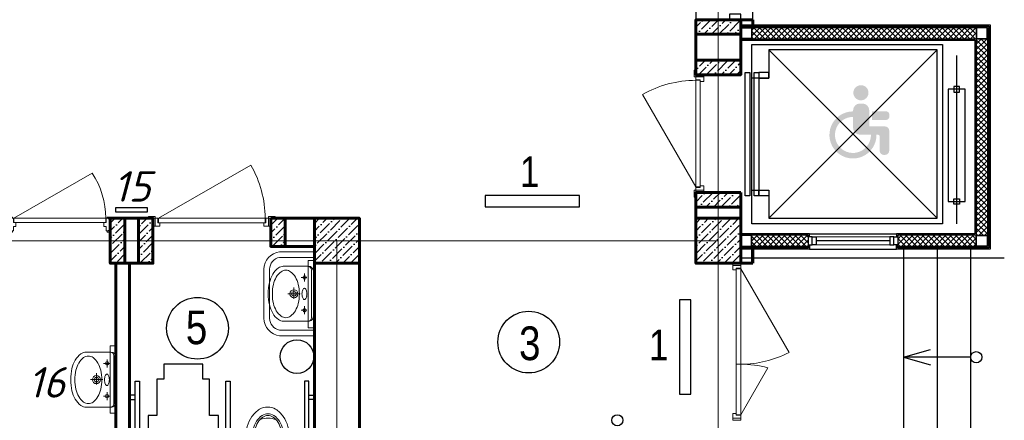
# Model space of a CAD drawing. Header units: millimetres. Extents: x -257011 to 237647566, y 2784933 to 6706507.
# Tile 200 of 256: x 9666636 to 9675414, y 5146549 to 5150119. Entities that reach past the tile are written whole.
import ezdxf

# ---------------------------------------------------------------- set-up
doc = ezdxf.new("R2010")
doc.units = ezdxf.units.MM
doc.header["$LTSCALE"] = 1000
doc.linetypes.add('ACAD_ISO10W100', pattern=[18, 12, -3, 0, -3])
doc.linetypes.add('штриховая', pattern=[0.75, 0.5, -0.25])
for name, color, linetype, lineweight in [('Doors', 86, 'Continuous', 13), ('expl', 234, 'Continuous', 13), ('инвалиды', 250, 'Continuous', 40), ('Калонны', 20, 'Continuous', 25), ('Метал', 157, 'Continuous', 30), ('Окна', 170, 'Continuous', 13), ('Размеры', 251, 'Continuous', 18), ('сантехника', 252, 'Continuous', 0)]:
    doc.layers.add(name, color=color, linetype=linetype, lineweight=lineweight)
doc.styles.get("Standard").update_dxf_attribs({"font": 'ARIALN.TTF'})
doc.linetypes.add('FENCELINE1', pattern='A,6.35,-2.54,[133,ltypeshp.shx,S=2.54,R=0,X=-2.54,Y=0],-2.54,25.4', length=36.83)

# ---------------------------------------------------------------- blocks, each defined once
blk = doc.blocks.new('iliuuiluilu')
at = {"layer": 'Doors'}
for p, q in [((1378587, 1631819.3), (1378345.3, 1631400.5)), ((1378587, 1630519.3), (1378156, 1631265.9))]:
    blk.add_line(p, q, dxfattribs=at)
for points in [[(1378657, 1631869.3), (1378657, 1631849.3), (1378587, 1631849.3), (1378587, 1631869.3)], [(1378627, 1631809.3), (1378657, 1631809.3), (1378657, 1631849.3), (1378587, 1631849.3), (1378587, 1631824.3), (1378627, 1631824.3)], [(1378627, 1631369.3), (1378627, 1631819.3), (1378587, 1631819.3), (1378587, 1631369.3)], [(1378627, 1631369.3), (1378627, 1630519.3), (1378587, 1630519.3), (1378587, 1631369.3)], [(1378627, 1630529.3), (1378657, 1630529.3), (1378657, 1630489.3), (1378587, 1630489.3), (1378587, 1630514.3), (1378627, 1630514.3)], [(1378657, 1630469.3), (1378657, 1630489.3), (1378587, 1630489.3), (1378587, 1630469.3)]]:
    blk.add_lwpolyline(points, close=True, dxfattribs=at)
for centre, start, end in [((1378587, 1632319.3), 255.25752, 270), ((1378587, 1630419.3), 90, 116.98304)]:
    blk.add_arc(centre, 950, start, end, dxfattribs=at)
blk = doc.blocks.new('Раковина')
at = {"layer": 'сантехника'}
for p, q in [((-272.7, -142), (-272.7, 108.5)), ((272.7, 108.5), (272.7, -142)), ((49.5, 1.4), (-63, 1.4)), ((0, -61.3), (0, 61.3)), ((-161, -127), (-161, -69.9)), ((164.1, -127), (164.1, -69.9)), ((-239.8, -172), (0, -172)), ((0, -192), (-222.7, -192)), ((-121.4, -104.1), (-200.6, -104.1)), ((239.8, -172), (0, -172)), ((222.7, -192), (0, -192)), ((203.6, -104.1), (124.5, -104.1))]:
    blk.add_line(p, q, dxfattribs=at)
for centre, radius in [((0, 1.4), 39.9), ((0, 1.4), 22.4), ((-161, -104.1), 17.1), ((164.1, -104.1), 17.1)]:
    blk.add_circle(centre, radius, dxfattribs=at)
for centre, radius, start, end in [((-95.9, 39.7), 197.4, 119.66302, 143.97221), ((-39.1, -60), 312.1, 103.2739, 119.66302), ((-30.9, -59.3), 270.9, 103.2739, 119.66302), ((-1.8, -218.2), 474.6, 90, 103.2739), ((1.5, -196.6), 412, 90, 103.2739), ((-1.8, -218.2), 474.6, 89.78551, 90), ((1.8, -218.2), 474.6, 90, 90.21449), ((1.5, -196.6), 412, 76.7261, 90), ((1.8, -218.2), 474.6, 76.7261, 90), ((33.9, -59.3), 270.9, 60.33698, 76.7261), ((39.1, -60), 312.1, 60.33698, 76.7261), ((95.9, 39.7), 197.4, 36.02779, 60.33698), ((-181.5, 102), 91.5, 143.97221, 180), ((-181.5, 102), 91.5, 180, 184.11956), ((-154.5, 81.3), 79.4, 143.97221, 180), ((-80.1, 27.3), 171.3, 119.66302, 143.97221), ((83.2, 27.3), 171.3, 36.02779, 60.33698), ((157.6, 81.3), 79.4, 0, 36.02779), ((181.5, 102), 91.5, 0, 36.02779), ((181.5, 102), 91.5, 355.88044, 0), ((-154.5, 81.3), 79.4, 180, 216.02779), ((-80.1, 135.4), 171.3, 216.02779, 240.33698), ((83.2, 135.4), 171.3, 299.66302, 323.97221), ((157.6, 81.3), 79.4, 323.97221, 0), ((-30.9, 221.9), 270.9, 240.33698, 256.7261), ((1.5, 359.2), 412, 256.7261, 270), ((-43.2, -102.7), 11.5, 136.14298, 180), ((-22.1, -123.1), 40.8, 113.31982, 136.14298), ((-7.8, -156), 76.8, 100.12395, 113.31982), ((1.5, -208.6), 130.2, 90, 100.12395), ((1.5, 359.2), 412, 270, 283.2739), ((1.5, -208.6), 130.2, 79.87605, 90), ((10.9, -156), 76.8, 66.68018, 79.87605), ((25.2, -123.1), 40.8, 43.85702, 66.68018), ((46.3, -102.7), 11.5, 0, 43.85702), ((33.9, 221.9), 270.9, 283.2739, 299.66302), ((-235.8, -135.2), 37.1, 180, 270), ((-222.7, -142), 50, 180, 270), ((-43.2, -102.7), 11.5, 180, 223.85702), ((-22.1, -82.4), 40.8, 223.85702, 246.68018), ((-7.8, -49.4), 76.8, 246.68018, 259.87605), ((1.5, 3.2), 130.2, 259.87605, 270), ((1.5, 3.2), 130.2, 270, 280.12395), ((10.9, -49.4), 76.8, 280.12395, 293.31982), ((25.2, -82.4), 40.8, 293.31982, 316.14298), ((46.3, -102.7), 11.5, 316.14298, 0), ((222.7, -142), 50, 270, 0), ((235.8, -135.2), 37.1, 270, 0)]:
    blk.add_arc(centre, radius, start, end, dxfattribs=at)
blk = doc.blocks.new('42')
at = {"layer": 'сантехника', "lineweight": 15, "ltscale": 5}
for p, q in [((16810613.9, -7008752.9), (16810733.9, -7008752.9)), ((16810613.9, -7008752.9), (16810733.9, -7008752.9)), ((16810563.9, -7009132.9), (16810563.9, -7008802.9)), ((16810563.9, -7009132.9), (16810563.9, -7008802.9)), ((16810783.9, -7008802.9), (16810783.9, -7009132.9)), ((16810783.9, -7008802.9), (16810783.9, -7009132.9)), ((16810783.9, -7008918.1), (16810804.6, -7008918.1)), ((16810783.9, -7009017.7), (16810783.9, -7008918.1)), ((16810783.9, -7008918.1), (16810804.6, -7008918.1)), ((16810783.9, -7009017.7), (16810783.9, -7008918.1)), ((16810804.6, -7008918.1), (16810804.6, -7008930.3)), ((16810804.6, -7008918.1), (16810804.6, -7008930.3)), ((16810804.6, -7008930.3), (16810836.8, -7008930.3)), ((16810804.6, -7008930.3), (16810804.6, -7009002)), ((16810804.6, -7008930.3), (16810836.8, -7008930.3)), ((16810804.6, -7008930.3), (16810804.6, -7009002)), ((16810836.8, -7008930.3), (16810836.8, -7008883.1)), ((16810836.8, -7008930.3), (16810836.8, -7008883.1)), ((16810836.8, -7009002), (16810836.8, -7008930.3)), ((16810836.8, -7009002), (16810836.8, -7008930.3)), ((16810804.6, -7009017.7), (16810783.9, -7009017.7)), ((16810804.6, -7009017.7), (16810783.9, -7009017.7)), ((16810804.6, -7009002), (16810804.6, -7009017.7)), ((16810838.9, -7009002), (16810804.6, -7009002)), ((16810804.6, -7009002), (16810804.6, -7009017.7)), ((16810838.9, -7009002), (16810804.6, -7009002)), ((16810836.8, -7009053.1), (16810836.8, -7009002)), ((16810836.8, -7009053.1), (16810836.8, -7009002)), ((16810733.9, -7009182.9), (16810613.9, -7009182.9)), ((16810733.9, -7009182.9), (16810613.9, -7009182.9))]:
    blk.add_line(p, q, dxfattribs=at)
for centre, radius in [((16810833.5, -7008841.6), 16.8), ((16810833.5, -7008841.6), 16.8), ((16810829.9, -7009096.1), 17.7), ((16810829.9, -7009096.1), 17.7)]:
    blk.add_circle(centre, radius, dxfattribs=at)
for centre, radius, start, end in [((16810613.9, -7008802.9), 50, 90, 180), ((16810613.9, -7008802.9), 50, 90, 180), ((16810733.9, -7008802.9), 50, 0, 90), ((16810733.9, -7008802.9), 50, 0, 90), ((16811005, -7008970.5), 197.2, 90, 126.62756), ((16811005, -7008970.5), 197.2, 90, 126.62756), ((16811005, -7008970.5), 197.2, 90, 126.62756), ((16811005, -7008970.5), 197.2, 90, 126.62756), ((16811005, -7009191.7), 418.4, 74.15338, 90), ((16811005, -7009191.7), 418.4, 74.15338, 90), ((16811005, -7009191.7), 418.4, 74.15338, 90), ((16811005, -7009191.7), 418.4, 74.15338, 90), ((16811035.9, -7009082.9), 305.2, 55.5781, 74.15338), ((16810833.5, -7008841.6), 41.7, 46.35612, 274.52336), ((16810833.5, -7008841.6), 41.7, 46.35612, 274.52336), ((16811005, -7008974.1), 143.4, 90, 270), ((16811005, -7008974.1), 143.4, 90, 270), ((16810875.1, -7008804), 14.8, 210.13159, 329.86841), ((16810875.1, -7008804), 14.8, 210.13159, 329.86841), ((16811005, -7008974.1), 127.3, 90, 270), ((16811005, -7008974.1), 127.3, 90, 270), ((16811005, -7009191.8), 361.1, 75.39607, 90), ((16811005, -7009191.8), 361.1, 75.39607, 90), ((16811005, -7009199), 352.3, 76.03958, 90), ((16811005, -7009199), 352.3, 76.03958, 90), ((16811032.6, -7009088), 237.8, 59.02951, 76.03958), ((16811032.6, -7009088), 237.8, 59.02951, 76.03958), ((16811033, -7009084.4), 250.1, 57.82878, 75.39607), ((16811033, -7009084.4), 250.1, 57.82878, 75.39607), ((16811075.6, -7009016.6), 170.1, 33.36464, 57.82878), ((16811075.6, -7009016.6), 170.1, 33.36464, 57.82878), ((16811083.1, -7009014), 221.7, 31.15077, 55.5781), ((16810858.9, -7008981.6), 86.5, 26.34532, 50.08984), ((16810858.9, -7008981.6), 86.5, 26.34532, 50.08984), ((16810873.2, -7008974.5), 70.5, 0, 26.34532), ((16810873.2, -7008974.5), 70.5, 0, 26.34532), ((16811074.6, -7009017.9), 156.2, 34.61235, 59.02951), ((16811074.6, -7009017.9), 156.2, 34.61235, 59.02951), ((16810980.2, -7008972.3), 213, 339.99951, 18.48455), ((16810980.2, -7008972.3), 213, 339.99951, 18.48455), ((16811138.2, -7008974.1), 78.9, 0, 34.61235), ((16811138.2, -7008974.1), 78.9, 0, 34.61235), ((16811140.3, -7008974.1), 92.6, 0, 33.36464), ((16811140.3, -7008974.1), 92.6, 0, 33.36464), ((16811155.1, -7008970.5), 137.7, 0, 31.15077), ((16810829.9, -7009096.1), 43.6, 80.82075, 316.57286), ((16810829.9, -7009096.1), 43.6, 80.82075, 316.57286), ((16810849.6, -7008956.3), 101, 299.23771, 309.91016), ((16810849.6, -7008956.3), 101, 299.23771, 309.91016), ((16810858.9, -7008967.4), 86.5, 309.91016, 333.65468), ((16810858.9, -7008967.4), 86.5, 309.91016, 333.65468), ((16810873.2, -7008974.5), 70.5, 333.65468, 0), ((16810873.2, -7008974.5), 70.5, 333.65468, 0), ((16811074.6, -7008930.2), 156.2, 300.97049, 325.38765), ((16811074.6, -7008930.2), 156.2, 300.97049, 325.38765), ((16811075.6, -7008931.5), 170.1, 302.17122, 326.63536), ((16811075.6, -7008931.5), 170.1, 302.17122, 326.63536), ((16811138.2, -7008974.1), 78.9, 325.38765, 0), ((16811138.2, -7008974.1), 78.9, 325.38765, 0), ((16811083.1, -7008927), 221.7, 304.4219, 328.84923), ((16811083.1, -7008927), 221.7, 304.4219, 328.84923), ((16811140.3, -7008974.1), 92.6, 326.63536, 0), ((16811140.3, -7008974.1), 92.6, 326.63536, 0), ((16811155.1, -7008970.5), 137.7, 328.84923, 0), ((16810613.9, -7009132.9), 50, 180, 270), ((16810613.9, -7009132.9), 50, 180, 270), ((16810733.9, -7009132.9), 50, 270, 0), ((16810733.9, -7009132.9), 50, 270, 0), ((16810873.9, -7009130.9), 13.6, 20.6387, 159.3613), ((16810873.9, -7009130.9), 13.6, 20.6387, 159.3613), ((16811005, -7008970.5), 197.2, 233.37244, 270), ((16811005, -7008970.5), 197.2, 233.37244, 270), ((16811005, -7008749.1), 352.3, 270, 283.96042), ((16811005, -7008749.1), 352.3, 270, 283.96042), ((16811005, -7008756.3), 361.1, 270, 284.60393), ((16811005, -7008756.3), 361.1, 270, 284.60393), ((16811032.6, -7008860.1), 237.8, 283.96042, 300.97049), ((16811032.6, -7008860.1), 237.8, 283.96042, 300.97049), ((16811033, -7008863.7), 250.1, 284.60393, 302.17122), ((16811033, -7008863.7), 250.1, 284.60393, 302.17122), ((16811035.9, -7008858.1), 305.2, 285.84662, 304.4219), ((16811035.9, -7008858.1), 305.2, 285.84662, 304.4219), ((16811005, -7008749.3), 418.4, 270, 285.84662), ((16811005, -7008749.3), 418.4, 270, 285.84662)]:
    blk.add_arc(centre, radius, start, end, dxfattribs=at)
at = {"layer": 'сантехника', "lineweight": 5}
for centre, radius, start, end in [((16811035.9, -7009082.9), 305.2, 55.5781, 74.15338), ((16811083.1, -7009014), 221.7, 31.15077, 55.5781)]:
    blk.add_arc(centre, radius, start, end, dxfattribs=at)
blk = doc.blocks.new('iuluiluiiul')
at = {"layer": 'Doors'}
blk.add_line((1534768.5, 1631198.4), (1533945.7, 1630723.4), dxfattribs=at)
for points in [[(1533768.5, 1631268.4), (1533788.5, 1631268.4), (1533788.5, 1631198.4), (1533768.5, 1631198.4)], [(1533828.5, 1631238.4), (1533828.5, 1631268.4), (1533788.5, 1631268.4), (1533788.5, 1631198.4), (1533813.5, 1631198.4), (1533813.5, 1631238.4)], [(1533818.5, 1631238.4), (1534768.5, 1631238.4), (1534768.5, 1631198.4), (1533818.5, 1631198.4)], [(1534758.5, 1631238.4), (1534758.5, 1631268.4), (1534798.5, 1631268.4), (1534798.5, 1631198.4), (1534773.5, 1631198.4), (1534773.5, 1631238.4)], [(1534818.5, 1631268.4), (1534798.5, 1631268.4), (1534798.5, 1631198.4), (1534818.5, 1631198.4)], [(1533728.5, 1631198.4), (1533788.5, 1631198.4), (1533788.5, 1631183.4), (1533728.5, 1631183.4)], [(1534798.5, 1631198.4), (1534858.5, 1631198.4), (1534858.5, 1631183.4), (1534798.5, 1631183.4)]]:
    blk.add_lwpolyline(points, close=True, dxfattribs=at)
blk.add_arc((1534768.5, 1631198.4), 950, 180, 210, dxfattribs=at)
blk = doc.blocks.new('iuluiluiliu')
at = {"layer": 'Doors'}
for p, q in [((577356.5, 791372.6), (577356.5, 791341.2)), ((577368.5, 791372.6), (577356.5, 791372.6)), ((577368.5, 791341.2), (577356.5, 791341.2)), ((577368.5, 791372.6), (577493.5, 791372.6)), ((577368.5, 791372.6), (577368.5, 791355.3)), ((577368.5, 791372.6), (577368.5, 791372.6)), ((577368.5, 791355.3), (577374, 791355.3)), ((577368.5, 791350.5), (577368.5, 791332.6)), ((577368.5, 791350.5), (577374, 791350.5)), ((577368.5, 791332.6), (577408.5, 791332.6)), ((577368.5, 790417.4), (577368.5, 791327.8)), ((577368.5, 791327.8), (577408.5, 791327.8)), ((577374, 791355.3), (577374, 791350.5)), ((577408.5, 791307.5), (577408.5, 791332.6)), ((577408.5, 790412.6), (577408.5, 791307.5)), ((577408.5, 791307.5), (577448.5, 791307.5)), ((577448.5, 791332.6), (577448.5, 791307.5)), ((577448.5, 791332.6), (577493.5, 791332.6)), ((577488, 791355.3), (577488, 791350.5)), ((577493.5, 791355.3), (577488, 791355.3)), ((577493.5, 791350.5), (577488, 791350.5)), ((577493.5, 791372.6), (577493.5, 791355.3)), ((577493.5, 791372.6), (577493.5, 791355.3)), ((577493.5, 791372.6), (577493.5, 791372.6)), ((577493.5, 791372.6), (577505.5, 791372.6)), ((577493.5, 791350.5), (577493.5, 791332.6)), ((577493.5, 791341.2), (577505.5, 791341.2)), ((577505.5, 791372.6), (577505.5, 791341.2)), ((577368.5, 790417.4), (576920.8, 791192.9)), ((577368.5, 790417.4), (577408.5, 790417.4)), ((577368.5, 790412.6), (577408.5, 790412.6)), ((577368.5, 790394.8), (577368.5, 790412.6)), ((577408.5, 790437.8), (577448.5, 790437.8)), ((577448.5, 790412.6), (577448.5, 790437.8)), ((577448.5, 790412.6), (577493.5, 790412.6)), ((577493.5, 790394.8), (577493.5, 790412.6)), ((577356.5, 790372.6), (577356.5, 790404)), ((577368.5, 790404), (577356.5, 790404)), ((577368.5, 790372.6), (577356.5, 790372.6)), ((577368.5, 790394.8), (577374, 790394.8)), ((577368.5, 790372.6), (577368.5, 790389.9)), ((577368.5, 790389.9), (577374, 790389.9)), ((577368.5, 790372.6), (577493.5, 790372.6)), ((577368.5, 790372.6), (577368.5, 790372.6)), ((577374, 790389.9), (577374, 790394.8)), ((577493.5, 790394.8), (577488, 790394.8)), ((577488, 790389.9), (577488, 790394.8)), ((577493.5, 790389.9), (577488, 790389.9)), ((577493.5, 790404), (577505.5, 790404)), ((577493.5, 790372.6), (577493.5, 790389.9)), ((577493.5, 790372.6), (577493.5, 790389.9)), ((577493.5, 790372.6), (577493.5, 790372.6)), ((577493.5, 790372.6), (577505.5, 790372.6)), ((577505.5, 790372.6), (577505.5, 790404))]:
    blk.add_line(p, q, dxfattribs=at)
blk.add_arc((577368.5, 790517.4), 810.4, 90, 123.53724, dxfattribs=at)
blk = doc.blocks.new('*U1459')
at = {"layer": 'Окна', "color": 5, "lineweight": 30}
for points in [[(55, 5), (10, 5), (10, 95), (55, 95)], [(55, 5), (100, 5), (100, 95), (55, 95)], [(965, 5), (920, 5), (920, 95), (965, 95)], [(965, 5), (1010, 5), (1010, 95), (965, 95)]]:
    blk.add_lwpolyline(points, close=True, dxfattribs=at)
at = {"layer": 'Окна', "color": 154, "ltscale": 0.5}
blk.add_lwpolyline([(100, 95), (920, 95), (920, 5), (100, 5)], close=True, dxfattribs=at)
at = {"layer": 'Окна', "color": 5, "lineweight": 30}
blk.add_lwpolyline([(100, 50), (920, 50)], dxfattribs=at)

msp = doc.modelspace()

# ---------------------------------------------------------------- hatches: boundary and pattern name
at = {"ltscale": 100}
h = msp.add_hatch(dxfattribs=at)
h.set_pattern_fill('ANSI36', color=256, scale=15, angle=180, style=0)
h.set_pattern_definition([(225, (9729953.31, 6383711.143), (-25.2569703, -92.6088912), [119.0625, -23.8125, 0, -23.8125])])
h.paths.add_polyline_path([(9673063.575, 5149989.213), (9673063.575, 5150119.213), (9672663.575, 5150119.213), (9672663.575, 5149989.213)])
at = {"lineweight": 0}
h = msp.add_hatch(dxfattribs=at)
h.set_pattern_fill('ANSI37', color=46, scale=11, angle=180)
h.set_pattern_definition([(225, (11104792.29, 6784257.914), (24.69570433, -24.69570433), []), (315, (11104792.29, 6784257.914), (24.69570433, 24.69570433), [])])
h.paths.add_polyline_path([(9673163.682, 5150049.213), (9675163.682, 5150049.213), (9675163.682, 5149949.213), (9673163.682, 5149949.213)])
h.paths.add_polyline_path([(9675163.682, 5149949.213), (9675263.682, 5149949.213), (9675263.682, 5148199.213), (9675163.682, 5148199.213)])
h.paths.add_polyline_path([(9674463.682, 5148185.211), (9674463.682, 5148199.213), (9675163.682, 5148199.213), (9675163.682, 5148099.213), (9674463.682, 5148099.213), (9674463.682, 5148113.213)])
h.paths.add_polyline_path([(9673163.682, 5148199.213), (9673663.682, 5148199.213), (9673663.682, 5148185.211), (9673663.682, 5148113.213), (9673663.682, 5148099.213), (9673163.682, 5148099.213)])
at = {"ltscale": 100}
h = msp.add_hatch(dxfattribs=at)
h.set_pattern_fill('ANSI36', color=256, scale=15, angle=180, style=0)
h.set_pattern_definition([(225, (9729953.31, 6384071.143), (-25.2569703, -92.6088912), [119.0625, -23.8125, 0, -23.8125])])
h.paths.add_polyline_path([(9673063.575, 5149629.213), (9673063.575, 5149759.213), (9672663.575, 5149759.213), (9672663.575, 5149629.213)])
h = msp.add_hatch(dxfattribs=at)
h.set_pattern_fill('ANSI36', color=256, scale=15, angle=180, style=0)
h.set_pattern_definition([(225, (9729953.31, 6385251.143), (-25.2569703, -92.6088912), [119.0625, -23.8125, 0, -23.8125])])
h.paths.add_polyline_path([(9673063.575, 5148449.213), (9673063.575, 5148579.213), (9672663.575, 5148579.213), (9672663.575, 5148449.213)])
h = msp.add_hatch(dxfattribs=at)
h.set_pattern_fill('ANSI36', color=256, scale=15, style=0)
h.set_pattern_definition([(45, (9803615.837, 4420285.21), (25.2569703, 92.6088912), [119.0625, -23.8125, 0, -23.8125])])
h.paths.add_polyline_path([(9667573.575, 5148349.213), (9667443.575, 5148349.213), (9667443.575, 5147949.213), (9667573.575, 5147949.213)])
h = msp.add_hatch(dxfattribs=at)
h.set_pattern_fill('ANSI36', color=256, scale=15, style=0)
h.set_pattern_definition([(45, (9803225.837, 4420285.21), (25.2569703, 92.6088912), [119.0625, -23.8125, 0, -23.8125])])
h.paths.add_polyline_path([(9667823.575, 5148349.213), (9667693.575, 5148349.213), (9667693.575, 5147949.213), (9667823.575, 5147949.213)])
h = msp.add_hatch(dxfattribs=at)
h.set_pattern_fill('ANSI36', color=256, scale=15, style=0)
h.set_pattern_definition([(45, (9804405.837, 4420435.21), (25.2569703, 92.6088912), [119.0625, -23.8125, 0, -23.8125])])
h.paths.add_polyline_path([(9668873.575, 5148099.213), (9669003.575, 5148099.213), (9669003.575, 5148349.213), (9668873.575, 5148349.213)])
h = msp.add_hatch(dxfattribs=at)
h.set_pattern_fill('ANSI36', color=256, scale=15, style=0)
h.set_pattern_definition([(45, (-7378298.976, 14334179.213), (25.25697034, 92.60889125), [119.0625, -23.8125, 0, -23.8125])])
h.paths.add_polyline_path([(9669663.575, 5147949.213), (9669263.575, 5147949.213), (9669263.575, 5148349.213), (9669663.575, 5148349.213)])
h = msp.add_hatch(dxfattribs=at)
h.set_pattern_fill('ANSI36', color=256, scale=15, style=0)
h.set_pattern_definition([(45, (-7374898.976, 14334179.213), (25.25697034, 92.60889125), [119.0625, -23.8125, 0, -23.8125])])
h.paths.add_polyline_path([(9673063.575, 5147949.213), (9672663.575, 5147949.213), (9672663.575, 5148349.213), (9673063.575, 5148349.213)])
at = {"layer": 'инвалиды', "lineweight": 0, "ltscale": 200, "true_color": 0xfab905}
h = msp.add_hatch(color=40, dxfattribs=at)
h.paths.add_polyline_path([(9674065.529, 5149311.924, -0.41421356), (9674125.529, 5149371.924), (9674149.515, 5149371.924, -0.41421356), (9674209.515, 5149311.924), (9674209.515, 5149168.068), (9674350.089, 5149168.068, -0.41421356), (9674387.589, 5149130.568), (9674387.589, 5148951.688, -0.41421356), (9674350.089, 5148914.188), (9674339.872, 5148914.188, -0.41421356), (9674302.372, 5148951.688), (9674302.372, 5149079.633, 0.41421356), (9674287.372, 5149094.633), (9674125.529, 5149094.633, -0.41421356), (9674065.529, 5149154.633)])
h.paths.add_polyline_path([(9674232.94, 5149302.886), (9674358.849, 5149302.886, -0.41421356), (9674388.849, 5149272.886), (9674388.849, 5149255.689, -0.41421356), (9674358.849, 5149225.689), (9674232.94, 5149225.689)])
h.paths.add_polyline_path([(9674065.529, 5149301.969), (9674065.529, 5149252.511, 2.45464577), (9674224.658, 5149094.633), (9674274.12, 5149094.633, -2.44501229)])
h.paths.add_polyline_path([(9674067.772, 5149468.111, -1), (9674202.742, 5149468.111, -1)])

# ---------------------------------------------------------------- linework, layer by layer
at = {"color": 1, "linetype": 'ACAD_ISO10W100', "lineweight": 9, "ltscale": 100}
for p, q in [((9672863.575, 5157449.213), (9672863.575, 5141849.213)), ((9672863.575, 5148149.213), (9653663.575, 5148149.213)), ((9669463.575, 5148149.213), (9669463.575, 5141849.213))]:
    msp.add_line(p, q, dxfattribs=at)
at = {"ltscale": 100}
for p, q in [((9672663.575, 5150719.213), (9672663.575, 5150119.213)), ((9673170.575, 5150119.213), (9673170.575, 5150719.213))]:
    msp.add_line(p, q, dxfattribs=at)
at = {"lineweight": 60, "ltscale": 100}
for p, q in [((9672663.575, 5150119.213), (9672663.575, 5149629.213)), ((9672663.575, 5150119.213), (9673063.575, 5150119.213)), ((9673063.575, 5150119.213), (9673063.575, 5149629.213)), ((9672663.575, 5149629.213), (9673063.575, 5149629.213)), ((9672663.575, 5148579.213), (9672663.575, 5147949.213)), ((9672663.575, 5148579.213), (9673063.575, 5148579.213)), ((9667443.575, 5148349.213), (9667823.575, 5148349.213)), ((9667443.575, 5147949.213), (9667443.575, 5148349.213)), ((9667823.575, 5147949.213), (9667823.575, 5148349.213)), ((9669663.575, 5148349.213), (9668873.575, 5148349.213)), ((9668873.575, 5148099.213), (9668873.575, 5148349.213)), ((9669663.575, 5142049.213), (9669663.575, 5148349.213)), ((9669263.575, 5148099.213), (9668873.575, 5148099.213)), ((9667823.575, 5147949.213), (9667443.575, 5147949.213)), ((9667493.575, 5147949.213), (9667493.575, 5145779.213)), ((9667613.575, 5147949.213), (9667613.575, 5145899.213)), ((9669263.575, 5142049.213), (9669263.575, 5147949.213))]:
    msp.add_line(p, q, dxfattribs=at)
at = {"color": 0, "lineweight": 25}
for p, q in [((9673676.182, 5148211.713), (9674451.182, 5148211.713)), ((9673676.182, 5148074.213), (9674451.182, 5148074.213))]:
    msp.add_line(p, q, dxfattribs=at)
at = {"color": 5}
msp.add_lwpolyline([(9673063.575, 5150119.213), (9673063.575, 5150169.213), (9672963.575, 5150169.213), (9672963.575, 5150119.213)], close=True, dxfattribs=at)
at = {"color": 252, "lineweight": 60, "ltscale": 100}
for points in [[(9673063.575, 5150119.213), (9673170.575, 5150119.213)], [(9673170.575, 5150119.213), (9673170.575, 5150074.213)], [(9673170.575, 5147949.213), (9673170.575, 5148074.213)], [(9673170.575, 5147949.213), (9673063.575, 5147949.213)]]:
    msp.add_lwpolyline(points, dxfattribs=at)
at = {"color": 46, "lineweight": 30}
for points in [[(9673063.575, 5150049.213), (9673063.682, 5150074.213), (9675288.682, 5150074.213), (9675288.682, 5148074.213), (9674451.182, 5148074.213), (9674451.182, 5148113.213)], [(9673063.682, 5150061.713), (9675276.182, 5150061.713), (9675276.182, 5148086.713), (9674463.682, 5148086.713), (9674463.682, 5148113.211)], [(9673063.682, 5149949.213), (9673063.682, 5149936.713), (9675151.182, 5149936.713), (9675151.182, 5148211.713), (9674451.182, 5148211.713), (9674451.182, 5148185.211)], [(9673676.182, 5148185.211), (9673676.182, 5148211.713), (9673063.682, 5148211.713), (9673063.682, 5148199.213)], [(9673663.682, 5148185.211), (9673663.682, 5148199.213), (9673063.682, 5148199.213)], [(9673676.182, 5148113.213), (9673676.182, 5148074.213), (9673063.682, 5148074.213)], [(9673663.682, 5148113.21), (9673663.682, 5148086.713), (9673063.682, 5148086.713)]]:
    msp.add_lwpolyline(points, dxfattribs=at)
at = {"color": 32, "lineweight": 30, "ltscale": 100}
for points in [[(9673163.575, 5150119.213), (9673163.575, 5150074.213)], [(9673163.575, 5147949.213), (9673163.575, 5148074.213)]]:
    msp.add_lwpolyline(points, dxfattribs=at)
at = {"color": 46, "lineweight": 25}
for points in [[(9673063.682, 5150049.213), (9675263.682, 5150049.213), (9675263.682, 5148099.213), (9674463.682, 5148099.213)], [(9673063.682, 5149949.213), (9675163.682, 5149949.213), (9675163.682, 5148199.213), (9674463.682, 5148199.213), (9674463.682, 5148185.211)], [(9673663.682, 5148099.213), (9673063.682, 5148099.213)]]:
    msp.add_lwpolyline(points, dxfattribs=at)
at = {"color": 0, "ltscale": 100}
for points in [[(9673163.682, 5148299.213), (9673163.682, 5149899.213), (9674863.682, 5149899.213), (9674863.682, 5148299.213)], [(9673143.682, 5149649.213), (9673143.682, 5148549.213), (9673103.682, 5148549.213), (9673103.682, 5149649.213)], [(9673223.682, 5149649.213), (9673223.682, 5148549.213), (9673183.682, 5148549.213), (9673183.682, 5149649.213)], [(9673223.682, 5149649.213), (9673223.682, 5149599.213), (9673313.682, 5149599.213), (9673313.682, 5149649.213)], [(9674963.682, 5149474.213), (9675013.682, 5149474.213), (9675013.682, 5149524.213), (9674963.682, 5149524.213)], [(9674913.682, 5148499.213), (9675063.682, 5148499.213), (9675063.682, 5149499.213), (9674913.682, 5149499.213)], [(9673223.682, 5148549.213), (9673223.682, 5148599.213), (9673313.682, 5148599.213), (9673313.682, 5148549.213)], [(9674963.682, 5148524.213), (9675013.682, 5148524.213), (9675013.682, 5148474.213), (9674963.682, 5148474.213)]]:
    msp.add_lwpolyline(points, close=True, dxfattribs=at)
for points in [[(9673163.682, 5148599.213), (9673313.682, 5148599.213), (9673313.682, 5148349.213), (9674813.682, 5148349.213), (9674813.682, 5149849.213), (9673313.682, 5149849.213), (9673313.682, 5149599.213), (9673163.682, 5149599.213)], [(9674813.682, 5149849.213), (9673313.682, 5148349.213)], [(9673313.682, 5149849.213), (9674813.682, 5148349.213)], [(9674988.682, 5149799.213), (9674988.682, 5148299.213)]]:
    msp.add_lwpolyline(points, dxfattribs=at)
at = {"lineweight": 60, "ltscale": 100}
msp.add_lwpolyline([(9673063.575, 5148579.213), (9673063.575, 5147949.213)], dxfattribs=at)
at = {"ltscale": 100}
for points in [[(9671625.097, 5148551.245), (9670785.097, 5148551.245), (9670785.097, 5148451.245), (9671625.097, 5148451.245)], [(9667493.207, 5148444.846), (9667773.207, 5148444.846), (9667773.207, 5148404.846), (9667493.207, 5148404.846)], [(9672617.818, 5146781.849), (9672617.818, 5147621.849), (9672517.818, 5147621.849), (9672517.818, 5146781.849)]]:
    msp.add_lwpolyline(points, close=True, dxfattribs=at)
at = {"lineweight": 0, "ltscale": 100}
for points in [[(9669263.575, 5148051.293), (9668952.581, 5148051.293)], [(9669263.575, 5148001.293), (9668952.581, 5148001.293)], [(9668813.575, 5147891.92), (9668813.575, 5147458.537)], [(9668863.575, 5147895.097), (9668863.575, 5147458.537)], [(9669263.575, 5147352.341), (9668952.581, 5147352.341)], [(9669263.575, 5147302.341), (9668952.581, 5147302.341)]]:
    msp.add_lwpolyline(points, dxfattribs=at)
at = {"ltscale": 100}
for points in [[(9674513.575, 5148074.213), (9674513.575, 5146149.213)], [(9674813.575, 5148074.213), (9674813.575, 5146149.213)], [(9675113.575, 5148074.213), (9675113.575, 5146149.213)]]:
    msp.add_lwpolyline(points, dxfattribs=at)
at = {"lineweight": 0, "ltscale": 100}
for points in [[(9669257.416, 5147372.675), (9669207.416, 5147372.675), (9669207.416, 5147972.675), (9669257.416, 5147972.675)], [(9667493.575, 5146611.619), (9667443.575, 5146611.619), (9667443.575, 5147211.619), (9667493.575, 5147211.619)]]:
    msp.add_lwpolyline(points, close=True, dxfattribs=at)
at = {"color": 204, "linetype": 'FENCELINE1', "lineweight": 30, "ltscale": 20}
msp.add_lwpolyline([(9675413.575, 5147994.213), (9673063.575, 5147994.213)], dxfattribs=at)
at = {"linetype": 'штриховая', "ltscale": 7}
msp.add_lwpolyline([(9667919.176, 5147049.242), (9667919.176, 5146915.938), (9667859.473, 5146915.938), (9667859.473, 5146592.949), (9667779.891, 5146592.949), (9667779.891, 5146029.242), (9667919.176, 5146029.242), (9667919.176, 5146229.242), (9668269.176, 5146229.242), (9668269.176, 5146029.242), (9668408.46, 5146029.242), (9668408.46, 5146592.949), (9668328.878, 5146592.949), (9668328.878, 5146915.938), (9668269.176, 5146915.938), (9668269.176, 5147049.242)], close=True, dxfattribs=at)
for points in [[(9667663.575, 5145899.281), (9667663.684, 5146899.242), (9667703.684, 5146899.242), (9667703.575, 5145899.281)], [(9668472, 5145899.281), (9668472.109, 5146899.242), (9668512.109, 5146899.242), (9668512, 5145899.281)], [(9669213.575, 5145899.281), (9669213.466, 5146899.242), (9669173.466, 5146899.242), (9669173.575, 5145899.281)], [(9667613.575, 5146773.968), (9667613.575, 5146733.968), (9667663.575, 5146733.968), (9667663.575, 5146773.968)], [(9669263.575, 5146773.968), (9669263.575, 5146733.968), (9669213.575, 5146733.968), (9669213.575, 5146773.968)]]:
    msp.add_lwpolyline(points, close=True)
at = {"ltscale": 100}
msp.add_circle((9669107.482, 5147116.965), 150, dxfattribs=at)
at = {"lineweight": 0, "ltscale": 100}
for centre, radius, start, end in [((9668972.619, 5147893.508), 159.052, 97.2374521, 179.4276216), ((9668973.908, 5147893.021), 110.353, 101.1432822, 178.9216598), ((9668972.619, 5147460.126), 159.052, 180.5723784, 262.7625479), ((9668973.908, 5147460.614), 110.353, 181.0783402, 258.8567178)]:
    msp.add_arc(centre, radius, start, end, dxfattribs=at)
at = {"layer": 'expl', "lineweight": 30}
for p, q in [((9674513.575, 5147111.713), (9674756.653, 5147178.884)), ((9675113.575, 5147111.713), (9674513.575, 5147111.713)), ((9674513.575, 5147111.713), (9674756.653, 5147044.541))]:
    msp.add_line(p, q, dxfattribs=at)
for centre, radius in [((9668220.761, 5147369.47), 275.112), ((9671173.575, 5147245.915), 275.112), ((9675163.575, 5147111.713), 50), ((9671963.575, 5146549.213), 50)]:
    msp.add_circle(centre, radius, dxfattribs=at)
at = {"layer": 'Метал', "color": 0, "lineweight": 30}
for points in [[(9673163.682, 5149949.213), (9673063.682, 5149949.213), (9673063.682, 5150049.213), (9673163.682, 5150049.213)], [(9675163.682, 5149949.213), (9675263.682, 5149949.213), (9675263.682, 5150049.213), (9675163.682, 5150049.213)], [(9673163.682, 5148199.213), (9673063.682, 5148199.213), (9673063.682, 5148099.213), (9673163.682, 5148099.213)], [(9675163.682, 5148199.213), (9675263.682, 5148199.213), (9675263.682, 5148099.213), (9675163.682, 5148099.213)]]:
    msp.add_lwpolyline(points, close=True, dxfattribs=at)
at = {"layer": 'Метал', "color": 0, "lineweight": 25}
for points in [[(9673160.682, 5149952.213), (9673066.682, 5149952.213), (9673066.682, 5150046.213), (9673160.682, 5150046.213)], [(9675166.682, 5149952.213), (9675260.682, 5149952.213), (9675260.682, 5150046.213), (9675166.682, 5150046.213)], [(9673160.682, 5148196.213), (9673066.682, 5148196.213), (9673066.682, 5148102.213), (9673160.682, 5148102.213)], [(9675166.682, 5148196.213), (9675260.682, 5148196.213), (9675260.682, 5148102.213), (9675166.682, 5148102.213)]]:
    msp.add_lwpolyline(points, close=True, dxfattribs=at)
at = {"layer": 'Размеры', "lineweight": 60, "ltscale": 5}
for points in [[(9673063.575, 5150119.213), (9673063.575, 5149989.213), (9672663.575, 5149989.213), (9672663.575, 5150119.213)], [(9673063.575, 5149759.213), (9673063.575, 5149629.213), (9672663.575, 5149629.213), (9672663.575, 5149759.213)], [(9673063.575, 5148579.213), (9673063.575, 5148449.213), (9672663.575, 5148449.213), (9672663.575, 5148579.213)], [(9667443.575, 5148349.213), (9667573.575, 5148349.213), (9667573.575, 5147949.213), (9667443.575, 5147949.213)], [(9667693.575, 5148349.213), (9667823.575, 5148349.213), (9667823.575, 5147949.213), (9667693.575, 5147949.213)], [(9668873.575, 5148349.213), (9669003.575, 5148349.213), (9669003.575, 5148099.213), (9668873.575, 5148099.213)], [(9669263.575, 5148349.213), (9669663.575, 5148349.213), (9669663.575, 5147949.213), (9669263.575, 5147949.213)], [(9672663.575, 5148349.213), (9673063.575, 5148349.213), (9673063.575, 5147949.213), (9672663.575, 5147949.213)]]:
    msp.add_lwpolyline(points, close=True, dxfattribs=at)

# ---------------------------------------------------------------- block references
at = {"lineweight": 60}
for name, p, rotation in [('iuluiluiiul', (8041465.148, 6683397.678), 270), ('iuluiluiiul', (11202642.04, 6779547.64), 180), ('iliuuiluilu', (11051650.582, 6778418.485), 180)]:
    msp.add_blockref(name, p, dxfattribs=dict(at, rotation=rotation))
at = {"xscale": 0.9000000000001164, "yscale": 0.9000000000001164, "zscale": 0.9000000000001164, "rotation": 270}
msp.add_blockref('iuluiluiliu', (8955208.212, 5667980.874), dxfattribs=at)
at = {"rotation": 90.00000000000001}
msp.add_blockref('42', (2659875.043, -11664625.245), dxfattribs=at)
at = {"layer": 'Окна', "lineweight": 25, "xscale": 0.7999792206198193, "yscale": 0.7999792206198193, "zscale": 0.7999792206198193, "rotation": 179.9999972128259}
msp.add_blockref('*U1459', (9674471.682, 5148189.211), dxfattribs=at)
at = {"layer": 'сантехника', "extrusion": (0, 0, -1), "xscale": 0.8990186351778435, "yscale": 0.8990186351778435, "zscale": -0.8990186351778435, "rotation": 270}
for p in [(-9669081.624, 5147676.817), (-9667320.943, 5146911.619)]:
    msp.add_blockref('Раковина', p, dxfattribs=at)

# ---------------------------------------------------------------- texts
at = {"lineweight": 9, "char_height": 300, "width": 349.18984, "attachment_point": 3}
for s, insert in [('5', (9668307.904, 5147527.615)), ('3', (9671278.581, 5147385.606))]:
    msp.add_mtext(s, dxfattribs=dict(at, insert=insert))
at = {"layer": 'Калонны', "char_height": 271.656}
for s, insert, attachment_point in [('{\\C150; \\C1;1}', (9671268.647, 5148900.964), 3), ('{\\fArial|b0|i0|c204|p34;\\C150; \\fISOCPEUR|b0|i1|c204|p34;\\C1;15}', (9667802.854, 5148769.384), 3), ('{\\C150; \\C1;1}', (9672418.783, 5147356.686), 3), ('{\\fArial|b0|i0|c204|p34;\\C150; \\fISOCPEUR|b0|i1|c204|p34;\\C1;16}', (9667040.675, 5146751.599), 9)]:
    msp.add_mtext(s, dxfattribs=dict(at, insert=insert, attachment_point=attachment_point))

doc.saveas('drawing.dxf')
